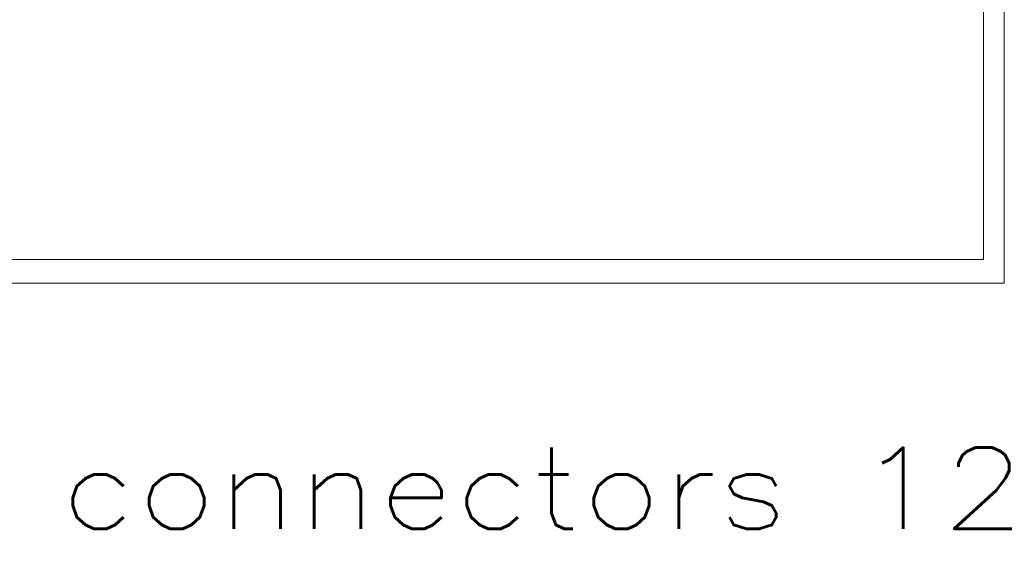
# Model space of a CAD drawing. Header units: millimetres. Extents: x 4 to 415, y -8563 to 292.
# Tile 181 of 256: x 180 to 210, y 90 to 106. Entities that reach past the tile are written whole.
import ezdxf

# ---------------------------------------------------------------- set-up
doc = ezdxf.new("R2010")
doc.units = ezdxf.units.MM
doc.layers.add('1', color=7, linetype='Continuous')
doc.styles.add('ideas_simplex', font='simplex.shx')

msp = doc.modelspace()

# ---------------------------------------------------------------- linework, layer by layer
at = {"layer": '1', "color": 172, "linetype": 'Continuous', "lineweight": 18}
for p, q in [((210.5, 135.5), (210.5, 98)), ((210.5, 98), (170, 98))]:
    msp.add_line(p, q, dxfattribs=at)
at = {"layer": '1', "color": 251, "linetype": 'Continuous', "lineweight": 18}
for p in [(209.8607, 134.8215), (170.7366, 98.7303)]:
    msp.add_line(p, (209.8607, 98.7303), dxfattribs=at)

# ---------------------------------------------------------------- texts
at = {"layer": '1', "color": 23, "linetype": 'Continuous', "lineweight": 18, "insert": (162.5142, 89.6084), "char_height": 2.5, "attachment_point": 7, "line_spacing_factor": 1.204819, "style": 'ideas_simplex'}
msp.add_mtext('\\W1.2176;Rotating connectors 120°', dxfattribs=at)

doc.saveas('drawing.dxf')
